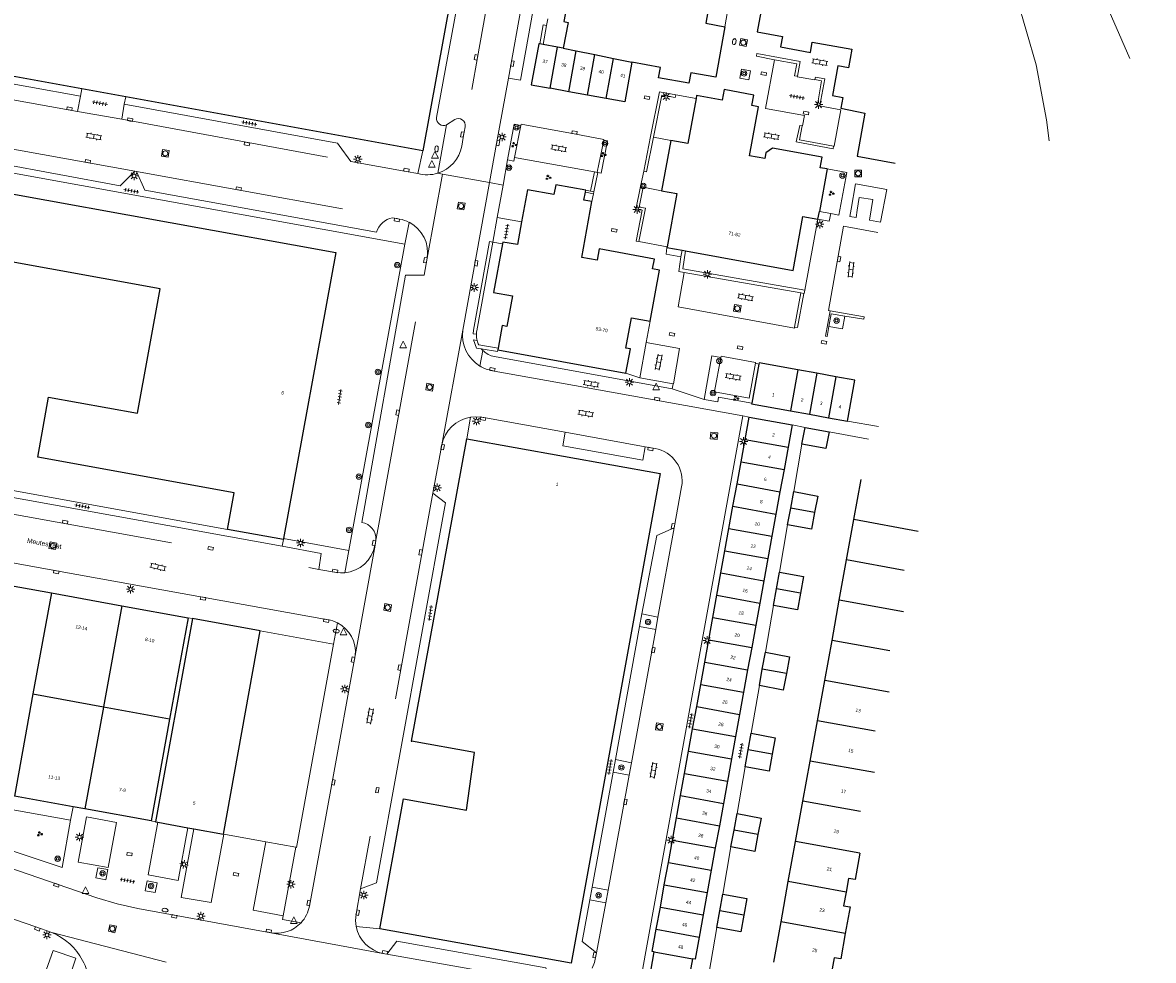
# Model space of a CAD drawing. Extents: x 131101 to 132041, y 397511 to 398853.
# Tile 52 of 80: x 131716 to 131883, y 398263 to 398401. Entities that reach past the tile are written whole.
import ezdxf
from ezdxf.enums import TextEntityAlignment as Align

# ---------------------------------------------------------------- set-up
doc = ezdxf.new("R2010")
doc.units = 0
doc.linetypes.add('DGN Style 1', pattern=[30.960434, 0.051515, -30.90892])
doc.linetypes.add('DGN Style 2', pattern=[51.514866, 30.90892, -20.605946])
doc.layers.add('_vervallen situatie', color=250, linetype='Continuous', lineweight=9, plot=False)
for name, color, linetype, lineweight in [('gg-afsc-erfafscheiding', 250, 'Continuous', 9), ('gg-afsc-hekwerk', 250, 'Continuous', 9), ('gg-afsc-muur', 250, 'Continuous', 9), ('gg-bbg-bijgebouw', 10, 'Continuous', 25), ('gg-bbg-gedigitaliseerde bebouwing', 10, 'Continuous', 25), ('gg-bbg-gedigitaliseerde bijgebouw', 10, 'Continuous', 25), ('gg-bbg-hoofdgebouw', 10, 'Continuous', 25), ('gg-bbg-tussenscheiding', 10, 'Continuous', 25), ('gg-knt-verharding', 250, 'Continuous', 9), ('gg-knt-verharding nz', 250, 'DGN Style 2', 9), ('gt-grn-groengrens', 250, 'Continuous', 9), ('gt-grn-vlakafsluiter', 250, 'DGN Style 1', 9), ('gt-grn-weggrens', 250, 'Continuous', 9), ('gt-symb-boom', 250, 'Continuous', 9), ('gt-symb-brandkraan', 250, 'Continuous', 9), ('gt-symb-groenvak', 250, 'Continuous', 9), ('gt-symb-klinker verharding', 250, 'Continuous', 9), ('gt-symb-kolk', 250, 'Continuous', 9), ('gt-symb-kolk center center', 250, 'Continuous', 9), ('gt-symb-lichtmast', 250, 'Continuous', 9), ('gt-symb-rioolschacht', 250, 'Continuous', 9), ('gt-symb-tegel verharding', 250, 'Continuous', 9), ('gt-symb-waterafsluiter', 250, 'Continuous', 9), ('X-AL-huisnummers', 2, 'Continuous', 25), ('X-AL-straatnaam', 3, 'Continuous', 35)]:
    doc.layers.add(name, color=color, linetype=linetype, lineweight=lineweight)
doc.styles.add('CS Annotative', font='arial.ttf')

# ---------------------------------------------------------------- blocks, each defined once
blk = doc.blocks.new('gt0-TEG1')
at = {"layer": 'gt-symb-tegel verharding'}
for p, q in [((-1.12, 0), (1.12, 0)), ((-0.9, -0.25), (-0.9, 0.25)), ((-0.45, -0.25), (-0.45, 0.25)), ((0, -0.25), (0, 0.25)), ((0.45, -0.25), (0.45, 0.25)), ((0.9, -0.25), (0.9, 0.25))]:
    blk.add_line(p, q, dxfattribs=at)
blk = doc.blocks.new('gt0-LMAST')
at = {"layer": 'gt-symb-lichtmast'}
for p, q in [((-0.18, 0.17), (-0.45, 0.44)), ((-0.01, 0.25), (-0.01, 0.62)), ((0.17, 0.17), (0.44, 0.44)), ((-0.26, 0), (-0.63, 0)), ((-0.18, -0.18), (-0.45, -0.45)), ((-0.01, -0.25), (-0.01, -0.63)), ((0.44, -0.45), (0.17, -0.18)), ((0.24, 0), (0.62, 0))]:
    blk.add_line(p, q, dxfattribs=at)
blk.add_circle((-0.01, 0), 0.25, dxfattribs=at)
blk = doc.blocks.new('gt0-BOOM')
at = {"layer": 'gt-symb-boom'}
for radius in [0.4, 0.2]:
    blk.add_circle((0, 0), radius, dxfattribs=at)
blk = doc.blocks.new('gt0-KOLK')
at = {"layer": 'gt-symb-kolk', "flags": 128}
blk.add_lwpolyline([(0, 0), (0.38, 0), (0.38, 0.4), (-0.38, 0.4), (-0.38, 0), (0, 0)], dxfattribs=at)
blk = doc.blocks.new('gt0-KL1')
at = {"layer": 'gt-symb-klinker verharding'}
for p, q in [((-1.15, 0.3), (1.15, 0.3)), ((-1, -0.3), (-1, 0.3)), ((-0.5, 0.3), (-0.5, 0.45)), ((0, -0.3), (0, 0.3)), ((0.5, 0.3), (0.5, 0.45)), ((1, -0.3), (1, 0.3)), ((-1.15, -0.3), (1.15, -0.3)), ((-0.5, -0.45), (-0.5, -0.3)), ((0.5, -0.45), (0.5, -0.3))]:
    blk.add_line(p, q, dxfattribs=at)
blk = doc.blocks.new('gt0-WAFSL')
at = {"layer": 'gt-symb-waterafsluiter'}
for p, q in [((-0.5, -0.33), (0, 0.67)), ((0, 0.67), (0.5, -0.33)), ((0.5, -0.33), (-0.5, -0.33))]:
    blk.add_line(p, q, dxfattribs=at)
blk = doc.blocks.new('gt0-KOLKCC')
at = {"layer": 'gt-symb-kolk center center', "flags": 128}
blk.add_lwpolyline([(-0.38, 0.2), (0.38, 0.2), (0.38, -0.2), (-0.38, -0.2), (-0.38, 0.2)], close=True, dxfattribs=at)
blk = doc.blocks.new('gt0-GRVAK')
at = {"layer": 'gt-symb-groenvak'}
for p, q in [((-0.11, 0.19), (-0.23, 0.24)), ((-0.18, 0.15), (0.09, 0.15)), ((-0.09, 0.21), (-0.16, 0.32)), ((-0.05, 0.21), (-0.05, 0.39)), ((0, 0.21), (0.06, 0.32)), ((0.02, 0.19), (0.13, 0.24)), ((0.26, -0.05), (0.2, 0.06)), ((0.3, -0.05), (0.3, 0.13)), ((0.35, -0.05), (0.41, 0.06)), ((-0.24, -0.23), (-0.36, -0.18)), ((-0.32, -0.26), (-0.05, -0.26)), ((-0.23, -0.21), (-0.29, -0.09)), ((-0.18, -0.2), (-0.18, -0.02)), ((-0.14, -0.21), (-0.07, -0.09)), ((-0.12, -0.23), (0, -0.18)), ((0.24, -0.07), (0.12, -0.02)), ((0.17, -0.11), (0.44, -0.11)), ((0.37, -0.07), (0.49, -0.02))]:
    blk.add_line(p, q, dxfattribs=at)
blk = doc.blocks.new('gt0-RS')
at = {"layer": 'gt-symb-rioolschacht', "flags": 128}
blk.add_lwpolyline([(-0.5, -0.5), (0.5, -0.5), (0.5, 0.5), (-0.5, 0.5), (-0.5, -0.5)], close=True, dxfattribs=at)
at = {"layer": 'gt-symb-rioolschacht'}
blk.add_circle((0, 0), 0.375, dxfattribs=at)
blk = doc.blocks.new('gt0-BR')
at = {"layer": 'gt-symb-brandkraan', "extrusion": (0, 0, -1)}
for centre, radius, start, end in [((0.24, 0), 0.206, 287.5669, 72.4331), ((-0.6, -2.66), 3, 72.4331, 73.108), ((0, -0.69), 0.938, 73.108, 106.892), ((0.6, -2.66), 3, 106.892, 107.5669), ((-0.24, 0), 0.206, 107.5669, 252.433), ((-0.6, 2.66), 3, 286.892, 287.5669), ((0.6, 2.66), 3, 252.433, 253.1079)]:
    blk.add_arc(centre, radius, start, end, dxfattribs=at)
at = {"layer": 'gt-symb-brandkraan'}
blk.add_arc((0, 0.69), 0.938, 253.108, 286.8921, dxfattribs=at)
blk = doc.blocks.new('_vervallen situatie')
at = {"layer": 'gt-symb-brandkraan'}
for p, rotation in [((131821.11, 398398.59), 79.45426563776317), ((131777.12, 398382.74), 86.15925292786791), ((131762.3, 398311.53), 351.3191494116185), ((131737, 398270.31), 169.5773454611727)]:
    blk.add_blockref('gt0-BR', p, dxfattribs=dict(at, rotation=rotation))

msp = doc.modelspace()

# ---------------------------------------------------------------- linework, layer by layer
at = {"layer": 'gg-afsc-erfafscheiding'}
for p, q in [((131809.16, 398384.49), (131811.71, 398383.98)), ((131807.64, 398377.1), (131807.26, 398377.17)), ((131807.64, 398377.1), (131810.36, 398376.55)), ((131785.42, 398368.95), (131786.84, 398368.7)), ((131831.1, 398339.14), (131829.89, 398332.14)), ((131828.99, 398327.2), (131827.79, 398320.24)), ((131826.89, 398315.31), (131825.71, 398308.39)), ((131824.81, 398303.46), (131823.6, 398296.42)), ((131822.7, 398291.49), (131821.52, 398284.57)), ((131820.62, 398279.64), (131819.42, 398272.68)), ((131818.52, 398267.74), (131817.33, 398260.86))]:
    msp.add_line(p, q, dxfattribs=at)
at = {"layer": 'gg-afsc-hekwerk'}
for p, q in [((131712.4, 398379.53), (131772.44, 398368.66)), ((131772.44, 398368.66), (131764.17, 398323.44)), ((131746.23, 398326.53), (131704.17, 398334.14)), ((131764.17, 398323.44), (131754.52, 398325.21)), ((131751.07, 398311.58), (131761.9, 398309.59)), ((131761.9, 398309.59), (131756.44, 398279.57)), ((131745.7, 398281.52), (131745.61, 398281.53)), ((131751.88, 398280.4), (131745.7, 398281.52)), ((131756.34, 398279.59), (131751.88, 398280.4)), ((131756.44, 398279.57), (131756.34, 398279.59))]:
    msp.add_line(p, q, dxfattribs=at)
at = {"layer": 'gg-afsc-muur'}
for p, q in [((131800.3, 398376.1), (131799.11, 398376.33)), ((131799.17, 398376.63), (131799.87, 398376.49)), ((131799.87, 398376.49), (131800.36, 398376.4)), ((131800.36, 398376.4), (131800.3, 398376.1))]:
    msp.add_line(p, q, dxfattribs=at)
at = {"layer": 'gg-bbg-bijgebouw'}
for p, q in [((131792.86, 398398.15), (131792.37, 398398.24)), ((131794.97, 398397.77), (131792.86, 398398.15)), ((131795.83, 398397.62), (131794.97, 398397.77)), ((131796.64, 398391.19), (131793.88, 398391.69)), ((131799.41, 398390.7), (131796.64, 398391.19)), ((131802.17, 398390.2), (131799.41, 398390.7)), ((131833.3, 398349.6), (131830.49, 398350.1)), ((131836.1, 398349.09), (131833.3, 398349.6)), ((131822.7, 398339.83), (131823.3, 398343.12)), ((131823.3, 398343.12), (131829.65, 398341.97)), ((131829.4, 398344.06), (131832.2, 398343.55)), ((131832.2, 398343.55), (131835.01, 398343.04)), ((131835.01, 398343.04), (131837.81, 398342.53)), ((131829.65, 398341.97), (131829.05, 398338.68)), ((131831.1, 398339.14), (131831.56, 398341.61)), ((131831.56, 398341.61), (131835.11, 398340.95)), ((131822.11, 398336.54), (131822.7, 398339.83)), ((131829.05, 398338.68), (131828.46, 398335.39)), ((131821.51, 398333.25), (131822.11, 398336.54)), ((131828.46, 398335.39), (131827.86, 398332.1)), ((131820.91, 398329.96), (131821.51, 398333.25)), ((131827.86, 398332.1), (131827.26, 398328.81)), ((131820.32, 398326.67), (131820.91, 398329.96)), ((131827.26, 398328.81), (131826.66, 398325.53)), ((131819.72, 398323.39), (131820.32, 398326.67)), ((131826.66, 398325.53), (131826.07, 398322.24)), ((131819.12, 398320.1), (131819.72, 398323.39)), ((131826.07, 398322.24), (131825.47, 398318.95)), ((131818.53, 398316.81), (131819.12, 398320.1)), ((131825.47, 398318.95), (131824.87, 398315.66)), ((131817.93, 398313.52), (131818.53, 398316.81)), ((131824.87, 398315.66), (131824.27, 398312.37)), ((131817.33, 398310.23), (131817.93, 398313.52)), ((131824.27, 398312.37), (131823.68, 398309.08)), ((131816.74, 398306.94), (131817.33, 398310.23)), ((131823.68, 398309.08), (131823.08, 398305.79)), ((131816.14, 398303.65), (131816.74, 398306.94)), ((131823.08, 398305.79), (131822.48, 398302.5)), ((131815.55, 398300.36), (131816.14, 398303.65)), ((131822.48, 398302.5), (131821.89, 398299.22)), ((131814.95, 398297.08), (131815.55, 398300.36)), ((131821.89, 398299.22), (131821.29, 398295.93)), ((131814.35, 398293.79), (131814.95, 398297.08)), ((131821.29, 398295.93), (131820.69, 398292.64)), ((131813.76, 398290.5), (131814.35, 398293.79)), ((131820.69, 398292.64), (131820.1, 398289.35)), ((131813.16, 398287.21), (131813.76, 398290.5)), ((131820.1, 398289.35), (131819.5, 398286.06)), ((131812.56, 398283.92), (131813.16, 398287.21)), ((131819.5, 398286.06), (131818.9, 398282.77)), ((131811.97, 398280.63), (131812.56, 398283.92)), ((131818.9, 398282.77), (131818.3, 398279.48)), ((131811.37, 398277.34), (131811.97, 398280.63)), ((131818.3, 398279.48), (131817.71, 398276.19)), ((131810.77, 398274.05), (131811.37, 398277.34)), ((131817.71, 398276.19), (131817.11, 398272.91)), ((131810.18, 398270.76), (131810.77, 398274.05)), ((131817.11, 398272.91), (131816.51, 398269.62)), ((131809.58, 398267.47), (131810.18, 398270.76)), ((131816.51, 398269.62), (131815.92, 398266.33))]:
    msp.add_line(p, q, dxfattribs=at)
at = {"layer": 'gg-bbg-bijgebouw', "flags": 128}
for points in [[(131792.37, 398398.24), (131792.21, 398398.27), (131791.11, 398392.19), (131793.88, 398391.69)], [(131805.97, 398395.55), (131804.94, 398389.7), (131802.17, 398390.2)], [(131837.81, 398342.53), (131838.91, 398348.58), (131836.1, 398349.09)], [(131835.11, 398340.95), (131834.65, 398338.49), (131831.1, 398339.14)], [(131809.29, 398264.12), (131808.98, 398264.17), (131809.58, 398267.47)], [(131815.92, 398266.33), (131815.32, 398263.05), (131814.92, 398263.1)]]:
    msp.add_lwpolyline(points, dxfattribs=at)
at = {"layer": 'gg-bbg-gedigitaliseerde bebouwing'}
for p, q in [((131838.77, 398327.98), (131839.85, 398333.92)), ((131837.7, 398322.03), (131838.77, 398327.98)), ((131836.62, 398316.09), (131837.7, 398322.03)), ((131835.55, 398310.15), (131836.62, 398316.09)), ((131834.47, 398304.21), (131835.55, 398310.15)), ((131833.39, 398298.27), (131834.47, 398304.21)), ((131832.32, 398292.33), (131833.39, 398298.27)), ((131831.24, 398286.39), (131832.32, 398292.33)), ((131830.17, 398280.45), (131831.24, 398286.39)), ((131829.09, 398274.51), (131830.17, 398280.45)), ((131828.02, 398268.57), (131829.09, 398274.51)), ((131826.94, 398262.63), (131828.02, 398268.57))]:
    msp.add_line(p, q, dxfattribs=at)
at = {"layer": 'gg-bbg-gedigitaliseerde bijgebouw'}
for p, q in [((131829.44, 398329.67), (131829.89, 398332.14)), ((131828.99, 398327.2), (131829.44, 398329.67)), ((131827.34, 398317.78), (131827.79, 398320.24)), ((131826.89, 398315.31), (131827.34, 398317.78)), ((131825.25, 398305.89), (131825.71, 398308.39)), ((131824.81, 398303.46), (131825.25, 398305.89)), ((131823.16, 398293.99), (131823.6, 398296.42)), ((131822.7, 398291.49), (131823.16, 398293.99)), ((131821.07, 398282.1), (131821.52, 398284.57)), ((131820.62, 398279.64), (131821.07, 398282.1)), ((131818.98, 398270.21), (131819.42, 398272.68)), ((131818.52, 398267.74), (131818.98, 398270.21))]:
    msp.add_line(p, q, dxfattribs=at)
at = {"layer": 'gg-bbg-gedigitaliseerde bijgebouw', "flags": 128}
for points in [[(131829.89, 398332.14), (131833.44, 398331.47), (131832.98, 398329.03)], [(131832.98, 398329.03), (131832.53, 398326.55), (131828.99, 398327.2)], [(131827.79, 398320.24), (131831.34, 398319.58), (131830.89, 398317.13)], [(131830.89, 398317.13), (131830.43, 398314.66), (131826.89, 398315.31)], [(131825.71, 398308.39), (131829.26, 398307.72), (131828.8, 398305.24)], [(131828.8, 398305.24), (131828.35, 398302.8), (131824.81, 398303.46)], [(131823.6, 398296.42), (131827.15, 398295.76), (131826.71, 398293.35)], [(131826.71, 398293.35), (131826.24, 398290.83), (131822.7, 398291.49)], [(131821.52, 398284.57), (131825.07, 398283.9), (131824.61, 398281.46)], [(131824.61, 398281.46), (131824.16, 398278.98), (131820.62, 398279.64)], [(131819.42, 398272.68), (131822.97, 398272.01), (131822.52, 398269.57)], [(131822.52, 398269.57), (131822.07, 398267.09), (131818.52, 398267.74)]]:
    msp.add_lwpolyline(points, dxfattribs=at)
at = {"layer": 'gg-bbg-hoofdgebouw'}
for p, q in [((131782.24, 398421.8), (131775.08, 398382.44)), ((131724.68, 398391.6), (131708.2, 398394.59)), ((131731.18, 398390.41), (131724.68, 398391.6)), ((131775.08, 398382.44), (131731.18, 398390.41)), ((131811.71, 398383.98), (131810.36, 398376.55)), ((131834.82, 398379.79), (131833.68, 398373.51)), ((131799.11, 398376.33), (131799.17, 398376.63)), ((131833.47, 398372.36), (131833.68, 398373.51)), ((131811.17, 398368.3), (131811.15, 398368.17)), ((131811.15, 398368.17), (131813.39, 398367.76)), ((131813.39, 398367.76), (131813.88, 398367.67)), ((131786.23, 398353.32), (131786.18, 398353.07)), ((131786.18, 398353.07), (131805.08, 398349.61)), ((131824.73, 398350.97), (131823.68, 398345.2)), ((131773.43, 398295.28), (131781.57, 398339.93)), ((131754.49, 398325.03), (131746.23, 398326.53)), ((131754.52, 398325.21), (131754.49, 398325.03)), ((131710.08, 398319), (131720.2, 398317.16)), ((131720.2, 398317.16), (131730.61, 398315.27)), ((131730.61, 398315.27), (131740.39, 398313.49)), ((131741.03, 398313.37), (131735.57, 398283.35)), ((131740.39, 398313.49), (131737.66, 398298.49)), ((131751.07, 398311.58), (131741.03, 398313.37)), ((131745.61, 398281.53), (131751.07, 398311.58)), ((131737.66, 398298.49), (131734.93, 398283.47)), ((131723.41, 398285.56), (131714.73, 398287.14)), ((131768.74, 398267.56), (131772.23, 398286.76)), ((131725.15, 398285.25), (131723.41, 398285.56)), ((131734.93, 398283.47), (131725.15, 398285.25)), ((131735.57, 398283.35), (131735.92, 398283.29)), ((131735.92, 398283.29), (131740.37, 398282.48)), ((131740.37, 398282.48), (131741.25, 398282.32)), ((131741.25, 398282.32), (131745.61, 398281.53)), ((131796.99, 398262.45), (131768.74, 398267.56)), ((131808.52, 398259.85), (131809.29, 398264.12)), ((131814.92, 398263.1), (131814.15, 398258.83))]:
    msp.add_line(p, q, dxfattribs=at)
at = {"layer": 'gg-bbg-hoofdgebouw', "flags": 128}
for points in [[(131799.99, 398412.27), (131798.68, 398404.58), (131796.58, 398404.97), (131795.94, 398401.54), (131796.56, 398401.43), (131795.83, 398397.62)], [(131819.01, 398409.16), (131818.39, 398405.68), (131817.7, 398405.81), (131816.89, 398401.29), (131819.69, 398400.79)], [(131825.88, 398407.49), (131824.5, 398400.04), (131828.22, 398399.34), (131827.94, 398397.81), (131832.37, 398396.99), (131832.62, 398398.53), (131838.46, 398397.47), (131837.97, 398394.71), (131836.43, 398395), (131835.62, 398390.64), (131837.16, 398390.31), (131836.87, 398388.74), (131840.42, 398388.03), (131839.26, 398381.67), (131844.87, 398380.65)], [(131819.69, 398400.79), (131818.36, 398393.33), (131814.68, 398393.99), (131814.41, 398392.44), (131809.93, 398393.23), (131810.2, 398394.78), (131805.97, 398395.55)], [(131834.82, 398379.79), (131833.82, 398379.96), (131834.11, 398381.52), (131826.74, 398382.85), (131825.79, 398382.14), (131825.63, 398381.34), (131823.36, 398381.74), (131824.68, 398388.98), (131823.69, 398389.14), (131823.97, 398390.7), (131819.61, 398391.5), (131819.33, 398389.95), (131815.53, 398390.65), (131815.45, 398390.21)], [(131815.45, 398390.21), (131814.24, 398383.52), (131811.71, 398383.98)], [(131746.23, 398326.53), (131747.21, 398331.94), (131718.19, 398337.19), (131719.8, 398346.07), (131732.93, 398343.69), (131736.26, 398362.06), (131711.49, 398366.56), (131713.26, 398376.31), (131762.22, 398367.42), (131754.52, 398325.21)], [(131799.17, 398376.63), (131794.73, 398377.43), (131794.46, 398375.99), (131790.54, 398376.69), (131789.67, 398371.97)], [(131800.08, 398374.96), (131798.9, 398375.18), (131799.11, 398376.33)], [(131810.36, 398376.55), (131812.6, 398376.14), (131811.17, 398368.3)], [(131808.67, 398357.28), (131810.05, 398364.84), (131809.04, 398365.01), (131809.31, 398366.47), (131801.14, 398367.97), (131800.84, 398366.31), (131798.58, 398366.71), (131800.08, 398374.96)], [(131813.88, 398367.67), (131829.79, 398364.77), (131831.23, 398372.77), (131833.47, 398372.36)], [(131789.67, 398371.97), (131789.06, 398368.61), (131786.89, 398368.99), (131786.84, 398368.7)], [(131786.84, 398368.7), (131785.54, 398361.53), (131788.35, 398361.03), (131787.52, 398356.52), (131786.83, 398356.65), (131786.23, 398353.32)], [(131805.08, 398349.61), (131805.77, 398353.2), (131805.08, 398353.33), (131805.91, 398357.78), (131808.67, 398357.28)], [(131830.49, 398350.1), (131824.76, 398351.14), (131824.73, 398350.97)], [(131823.68, 398345.2), (131823.66, 398345.1), (131829.4, 398344.06)], [(131781.57, 398339.93), (131810.13, 398334.79), (131796.99, 398262.45)], [(131772.23, 398286.76), (131781.53, 398285.07), (131782.73, 398293.58), (131773.43, 398295.28)], [(131839.66, 398278.73), (131838.95, 398274.81), (131837.98, 398274.99), (131837.62, 398272.97)], [(131837.62, 398272.97), (131837.25, 398270.96), (131838.22, 398270.78), (131837.51, 398266.85)], [(131837.51, 398266.85), (131836.83, 398263.11), (131835.86, 398263.28), (131835.46, 398261.09)]]:
    msp.add_lwpolyline(points, dxfattribs=at)
at = {"layer": 'gg-bbg-tussenscheiding'}
for p, q in [((131793.88, 398391.69), (131794.97, 398397.77)), ((131795.83, 398397.62), (131797.73, 398397.23)), ((131796.64, 398391.19), (131797.73, 398397.23)), ((131797.73, 398397.23), (131800.48, 398396.67)), ((131799.41, 398390.7), (131800.48, 398396.67)), ((131800.48, 398396.67), (131803.24, 398396.1)), ((131802.17, 398390.2), (131803.24, 398396.1)), ((131803.24, 398396.1), (131805.97, 398395.55)), ((131830.49, 398350.1), (131829.4, 398344.06)), ((131833.3, 398349.6), (131832.2, 398343.55)), ((131836.1, 398349.09), (131835.01, 398343.04)), ((131822.7, 398339.83), (131829.05, 398338.68)), ((131822.11, 398336.54), (131828.46, 398335.39)), ((131821.51, 398333.25), (131827.86, 398332.1)), ((131820.91, 398329.96), (131827.26, 398328.81)), ((131832.98, 398329.03), (131829.44, 398329.67)), ((131848.28, 398326.25), (131838.77, 398327.98)), ((131820.32, 398326.67), (131826.66, 398325.53)), ((131819.72, 398323.39), (131826.07, 398322.24)), ((131846.23, 398320.49), (131837.7, 398322.03)), ((131819.12, 398320.1), (131825.47, 398318.95)), ((131830.89, 398317.13), (131827.34, 398317.78)), ((131720.2, 398317.16), (131717.48, 398302.25)), ((131818.53, 398316.81), (131824.87, 398315.66)), ((131846.12, 398314.37), (131836.62, 398316.09)), ((131730.61, 398315.27), (131727.89, 398300.31)), ((131817.93, 398313.52), (131824.27, 398312.37)), ((131817.33, 398310.23), (131823.68, 398309.08)), ((131844.08, 398308.61), (131835.55, 398310.15)), ((131816.74, 398306.94), (131823.08, 398305.79)), ((131828.8, 398305.24), (131825.25, 398305.89)), ((131843.97, 398302.49), (131834.47, 398304.21)), ((131816.14, 398303.65), (131822.48, 398302.5)), ((131717.48, 398302.25), (131714.73, 398287.14)), ((131717.48, 398302.25), (131727.89, 398300.31)), ((131727.88, 398300.27), (131725.15, 398285.25)), ((131727.89, 398300.31), (131727.88, 398300.27)), ((131737.66, 398298.49), (131727.88, 398300.27)), ((131815.55, 398300.36), (131821.89, 398299.22)), ((131841.93, 398296.73), (131833.39, 398298.27)), ((131814.95, 398297.08), (131821.29, 398295.93)), ((131814.35, 398293.79), (131820.69, 398292.64)), ((131826.71, 398293.35), (131823.16, 398293.99)), ((131841.81, 398290.61), (131832.32, 398292.33)), ((131813.76, 398290.5), (131820.1, 398289.35)), ((131813.16, 398287.21), (131819.5, 398286.06)), ((131839.77, 398284.85), (131831.24, 398286.39)), ((131812.56, 398283.92), (131818.9, 398282.77)), ((131824.61, 398281.46), (131821.07, 398282.1)), ((131811.97, 398280.63), (131818.3, 398279.48)), ((131839.66, 398278.73), (131830.17, 398280.45)), ((131811.37, 398277.34), (131817.71, 398276.19)), ((131837.62, 398272.97), (131829.09, 398274.51)), ((131810.77, 398274.05), (131817.11, 398272.91)), ((131810.18, 398270.76), (131816.51, 398269.62)), ((131822.52, 398269.57), (131818.98, 398270.21)), ((131809.58, 398267.47), (131815.92, 398266.33)), ((131837.51, 398266.85), (131828.02, 398268.57)), ((131809.29, 398264.12), (131814.92, 398263.1))]:
    msp.add_line(p, q, dxfattribs=at)
at = {"layer": 'gg-knt-verharding'}
for p, q in [((131782.62, 398417.49), (131777.13, 398387.36)), ((131821.16, 398408.77), (131819.69, 398400.79)), ((131793.36, 398400.98), (131793.54, 398401.96)), ((131792.86, 398398.15), (131793.36, 398400.98)), ((131787.74, 398393.18), (131785.99, 398383.52)), ((131724.04, 398388.29), (131724.49, 398390.52)), ((131812.47, 398390.75), (131815.45, 398390.21)), ((131730.59, 398387.13), (131724.04, 398388.29)), ((131730.98, 398389.34), (131730.59, 398387.13)), ((131777.28, 398379.15), (131778.6, 398386.29)), ((131779.81, 398387.09), (131778.6, 398386.29)), ((131788.58, 398386.39), (131787.62, 398381.11)), ((131789.57, 398386.21), (131788.58, 398386.39)), ((131789.57, 398386.21), (131788.64, 398381.49)), ((131781.05, 398384.41), (131780.83, 398383.16)), ((131781.34, 398386.02), (131781.05, 398384.41)), ((131808.75, 398384.58), (131807.72, 398379.45)), ((131764.45, 398380.9), (131762.73, 398383.23)), ((131785.99, 398383.52), (131784.95, 398377.78)), ((131800.85, 398379.29), (131801.81, 398384.04)), ((131730.37, 398377.3), (131704.96, 398381.98)), ((131787.62, 398381.11), (131786.95, 398377.4)), ((131800.45, 398379.35), (131788.64, 398381.49)), ((131732.51, 398379.46), (131730.37, 398377.3)), ((131732.78, 398379.41), (131732.51, 398379.46)), ((131734.01, 398376.64), (131732.78, 398379.41)), ((131772.62, 398379.42), (131764.45, 398380.9)), ((131774.36, 398379.11), (131772.62, 398379.42)), ((131807.72, 398379.45), (131807.26, 398377.17)), ((131784.95, 398377.78), (131781, 398355.97)), ((131800.36, 398376.4), (131800.94, 398379.27)), ((131800.85, 398379.29), (131800.94, 398379.27)), ((131734.01, 398376.64), (131768.23, 398370.44)), ((131786.95, 398377.4), (131786.09, 398372.62)), ((131800.08, 398374.96), (131800.3, 398376.1)), ((131771.65, 398372.38), (131770.6, 398372.57)), ((131786.09, 398372.62), (131785.42, 398368.95)), ((131789.67, 398371.97), (131786.09, 398372.62)), ((131833.47, 398372.36), (131831.51, 398361.88)), ((131785.42, 398368.95), (131783.05, 398355.86)), ((131806.99, 398369.06), (131811.17, 398368.3)), ((131775.27, 398364.09), (131775.72, 398366.6)), ((131813.72, 398364.51), (131830.93, 398361.47)), ((131766.06, 398327.54), (131772.55, 398364.1)), ((131775.27, 398364.09), (131772.55, 398364.1)), ((131830.93, 398361.47), (131830.02, 398356.42)), ((131830.93, 398361.47), (131831.38, 398361.4)), ((131840.07, 398357.99), (131835.26, 398358.82)), ((131808.1, 398354.16), (131808.67, 398357.28)), ((131783.73, 398353.22), (131783.94, 398352.98)), ((131807.15, 398348.92), (131808.1, 398354.16)), ((131785.68, 398352.06), (131811.94, 398347.3)), ((131819.13, 398351.91), (131818.19, 398346.89)), ((131824.73, 398350.97), (131824.23, 398351.07)), ((131785.08, 398350.03), (131797.5, 398347.8)), ((131797.5, 398347.8), (131822.37, 398343.3)), ((131812.06, 398348.03), (131807.15, 398348.92)), ((131811.94, 398347.3), (131812.06, 398348.03)), ((131818.77, 398346.05), (131823.68, 398345.2)), ((131796.11, 398340.89), (131784.09, 398343.06)), ((131822.37, 398343.3), (131807.28, 398260.13)), ((131822.37, 398343.3), (131823.3, 398343.12)), ((131829.65, 398341.97), (131831.56, 398341.61)), ((131835.11, 398340.95), (131840.93, 398339.87)), ((131776.58, 398331.91), (131777.88, 398339.01)), ((131809.4, 398338.49), (131807.96, 398338.75)), ((131812.22, 398326.76), (131813.33, 398332.82)), ((131708.12, 398332.41), (131754.31, 398324.04)), ((131768.15, 398324.95), (131768.02, 398324.19)), ((131807.47, 398314.09), (131807.11, 398312.19)), ((131807.47, 398314.09), (131809.82, 398313.6)), ((131809.82, 398313.6), (131809.49, 398311.76)), ((131807.11, 398312.19), (131803.54, 398292.54)), ((131809.49, 398311.76), (131807.11, 398312.19)), ((131761.67, 398289.21), (131765.09, 398307.9)), ((131717.77, 398267.88), (131626.72, 398299.26)), ((131803.54, 398292.54), (131803.2, 398290.67)), ((131803.54, 398292.54), (131805.9, 398292.08)), ((131805.9, 398292.08), (131805.56, 398290.22)), ((131761.67, 398289.21), (131758.33, 398270.91)), ((131803.2, 398290.67), (131800.11, 398273.7)), ((131803.2, 398290.67), (131805.56, 398290.22)), ((131723.05, 398283.58), (131709.83, 398285.97)), ((131721.8, 398276.58), (131723.05, 398283.58)), ((131708.79, 398280.96), (131721.8, 398276.58)), ((131800.11, 398273.7), (131799.77, 398271.81)), ((131800.11, 398273.7), (131802.46, 398273.26)), ((131802.46, 398273.26), (131802.14, 398271.37)), ((131799.77, 398271.81), (131798.65, 398265.66)), ((131799.77, 398271.81), (131802.14, 398271.37)), ((131717.77, 398267.88), (131720.28, 398267.02)), ((131798.65, 398265.66), (131800.73, 398264)), ((131769.77, 398263.81), (131769.2, 398263.92))]:
    msp.add_line(p, q, dxfattribs=at)
at = {"layer": 'gg-knt-verharding', "flags": 128}
for points in [[(131791.49, 398414.12), (131793.25, 398413.77), (131789.5, 398392.89), (131787.74, 398393.18)], [(131827.03, 398395.92), (131824.37, 398396.42), (131824.44, 398396.82), (131830.86, 398395.65), (131830.43, 398393.47)], [(131823.52, 398394.28), (131822.15, 398394.54), (131821.92, 398393.2), (131823.27, 398392.95), (131823.52, 398394.28)], [(131827.03, 398395.92), (131825.72, 398388.73), (131831.48, 398387.67), (131831.2, 398386.13), (131831.14, 398386.14)], [(131830.43, 398393.47), (131830.01, 398393.55), (131830.33, 398395.31), (131827.03, 398395.92)], [(131724.49, 398390.52), (131709.21, 398393.31), (131709.15, 398393.23)], [(131830.43, 398393.47), (131830.42, 398393.39), (131833, 398392.93), (131833.01, 398393.01)], [(131833.01, 398393.01), (131833.09, 398393.36), (131834.48, 398393.11), (131833.73, 398389.15)], [(131833.73, 398389.15), (131833.39, 398389.23), (131834.01, 398392.81), (131833.01, 398393.01)], [(131808.75, 398384.58), (131810.08, 398391.18), (131812.47, 398390.75)], [(131762.73, 398383.23), (131762.48, 398383.57), (131730.98, 398389.34)], [(131835.78, 398383.15), (131835.86, 398383.14), (131836.83, 398388.53), (131833.72, 398389.09), (131833.73, 398389.15)], [(131831.14, 398386.14), (131830.77, 398386.21), (131830.27, 398383.77), (131835.72, 398382.76), (131835.78, 398383.15)], [(131835.78, 398383.15), (131830.76, 398384.07), (131831.14, 398386.14)], [(131801.81, 398384.04), (131802.37, 398383.93), (131801.45, 398379.17), (131800.94, 398379.27)], [(131834.82, 398379.79), (131837.73, 398379.26), (131836.55, 398372.97), (131835.36, 398373.2)], [(131800.85, 398379.29), (131800.84, 398379.28), (131800.45, 398379.35)], [(131807.26, 398377.17), (131806.58, 398373.81), (131807.51, 398373.67), (131806.61, 398369.13), (131806.99, 398369.06)], [(131839.27, 398373.7), (131839.58, 398375.58), (131841.58, 398375.26), (131841.08, 398372.22), (131842.69, 398371.92), (131843.67, 398376.75), (131839.02, 398377.59), (131838.37, 398373.86)], [(131835.36, 398373.2), (131835.13, 398372.09), (131833.47, 398372.36)], [(131838.37, 398373.86), (131838.17, 398372.75), (131839.1, 398372.6), (131839.27, 398373.7)], [(131813.23, 398366.81), (131811.03, 398367.17), (131811.15, 398368.17)], [(131813.23, 398366.81), (131812.92, 398364.65), (131813.72, 398364.51)], [(131830.02, 398356.42), (131830.46, 398356.36), (131831.38, 398361.4)], [(131831.51, 398361.88), (131831.41, 398361.39), (131831.38, 398361.4)], [(131835.09, 398356.52), (131834.82, 398355.03), (131834.58, 398355.08), (131835.26, 398358.82)], [(131835.09, 398356.52), (131837.1, 398356.15), (131837.45, 398358.03)], [(131840.07, 398357.99), (131840.29, 398357.95), (131840.24, 398357.57), (131837.45, 398358.03)], [(131816.67, 398345.75), (131817.8, 398352.18), (131819.13, 398351.91)], [(131824.23, 398351.07), (131823.29, 398345.92), (131818.18, 398346.85), (131818.19, 398346.89)], [(131818.77, 398346.05), (131818.66, 398345.4), (131816.67, 398345.75)], [(131782.15, 398343.12), (131782.92, 398343.18), (131783.69, 398343.13), (131784.09, 398343.06)], [(131807.96, 398338.75), (131807.6, 398336.75), (131795.75, 398338.88), (131796.11, 398340.89)], [(131765.9, 398273.44), (131768.22, 398274.35), (131778.45, 398330.45), (131776.58, 398331.91)], [(131761.08, 398313.2), (131720.96, 398320.44), (131681.46, 398327.6), (131680.25, 398327.85), (131679.66, 398327.91), (131679.07, 398327.91)], [(131812.22, 398326.76), (131809.65, 398325.66), (131807.47, 398314.09)], [(131754.31, 398324.04), (131760.05, 398323), (131759.71, 398320.62)], [(131759.71, 398320.62), (131762.31, 398320.15), (131762.94, 398320.1), (131763.57, 398320.12)], [(131752.64, 398266.97), (131732.98, 398270.56), (131729.93, 398271.24), (131726.94, 398272.14), (131668.18, 398292.37)], [(131726.79, 398275.06), (131728.26, 398274.8), (131728.52, 398276.28), (131727.05, 398276.55), (131726.79, 398275.06)], [(131734.08, 398273.16), (131735.55, 398272.89), (131735.81, 398274.35), (131734.34, 398274.62), (131734.08, 398273.16)], [(131765.22, 398267.9), (131765.14, 398268.79), (131765.22, 398269.69), (131765.9, 398273.44)], [(131723.83, 398263.21), (131722.83, 398260.27), (131719.45, 398261.42), (131720.47, 398264.34), (131723.83, 398263.21)], [(131793.99, 398259.5), (131793.25, 398261.76), (131771.23, 398265.73), (131769.77, 398263.81)], [(131800.73, 398264), (131800.44, 398262.56), (131800.1, 398261.75)]]:
    msp.add_lwpolyline(points, dxfattribs=at)
at = {"layer": 'gg-knt-verharding'}
for centre, radius, start, end in [((131778.14, 398387.21), 1.03, 171.6238, 296.2474), ((131770.78, 398367.44), 5.01, 62.6126, 79.9419), ((131770.77, 398367.44), 5.02, 350.3541, 62.6201), ((131786.29, 398355.24), 5.35, 172.1435, 238.7429), ((131786.21, 398355.29), 3.21, 169.801, 178.755), ((131786.23, 398355.28), 3.23, 178.4983, 195.2839), ((131786.21, 398355.26), 3.21, 195.0474, 207.2802), ((131786.28, 398355.28), 3.28, 224.5556, 259.5016), ((131786.29, 398355.25), 5.35, 238.7543, 256.899), ((131808.53, 398333.69), 4.88, 349.6873, 79.7524), ((131765.76, 398325.16), 2.4, 355.1214, 82.8975), ((131763.06, 398325.14), 5.04, 275.7132, 349.2214), ((131760.29, 398308.42), 4.85, 63.019, 80.5766), ((131760.29, 398308.43), 4.83, 353.6559, 62.971)]:
    msp.add_arc(centre, radius, start, end, dxfattribs=at)
at = {"layer": 'gg-knt-verharding', "extrusion": (0, 0, -1)}
for centre, radius, start, end in [((-131780.32, 398386.19), 1.03, 60.3911, 189.2249), ((-131775.74, 398384.08), 5.17, 190.2374, 252.6656), ((-131775.76, 398384.12), 5.2, 252.9883, 285.6387), ((-131771.17, 398369.55), 3.07, 16.8505, 79.1429), ((-131782.94, 398338.03), 5.16, 10.9062, 81.2093), ((-131753.51, 398271.79), 4.9, 190.3656, 223.0434), ((-131753.51, 398271.79), 4.9, 223.0605, 280.2629), ((-131770.12, 398268.81), 4.98, 280.6886, 349.4842), ((-131716.81, 398258.66), 9.04, 112.5722, 152.2065), ((-131716.81, 398258.67), 9.04, 152.225, 173.9745)]:
    msp.add_arc(centre, radius, start, end, dxfattribs=at)
at = {"layer": 'gg-knt-verharding nz'}
for p, q in [((131787.74, 398393.18), (131791.49, 398414.12)), ((131724.04, 398388.29), (131707.58, 398391.22)), ((131730.59, 398387.13), (131764.45, 398380.9)), ((131732.51, 398379.46), (131702.56, 398384.88)), ((131732.78, 398379.41), (131770.6, 398372.57)), ((131768.48, 398326.78), (131775.27, 398364.09)), ((131807.96, 398338.75), (131796.11, 398340.89)), ((131776.58, 398331.91), (131765.9, 398273.44)), ((131707.54, 398330.07), (131759.71, 398320.62)), ((131768.15, 398324.95), (131768.48, 398326.78)), ((131809.82, 398313.6), (131812.22, 398326.76)), ((131805.9, 398292.08), (131809.49, 398311.76)), ((131802.46, 398273.26), (131805.56, 398290.22)), ((131754.46, 398269.45), (131756.34, 398279.59)), ((131802.14, 398271.37), (131800.73, 398264)), ((131769.77, 398263.81), (131793.99, 398259.5))]:
    msp.add_line(p, q, dxfattribs=at)
at = {"layer": 'gg-knt-verharding nz', "flags": 128}
for points in [[(131834.97, 398462.48), (131835.98, 398462.06), (131841.29, 398459.47), (131846.35, 398456.24), (131850.18, 398452.71), (131854.24, 398448.4), (131858.12, 398443.17), (131860.99, 398438.68), (131883.03, 398388.15)], [(131831.08, 398454.51), (131832.79, 398453.51), (131837.94, 398449.93), (131843.43, 398445.14), (131847.48, 398440.44), (131850.75, 398435.74), (131853.28, 398431.26), (131855.87, 398425.23), (131859.02, 398416.24), (131862.78, 398405.26), (131865.7, 398395.17), (131867.22, 398387.04), (131867.63, 398383.95)], [(131787.79, 398421.94), (131783.14, 398396.23), (131781.34, 398386.02)], [(131801.81, 398384.04), (131801.83, 398384.15), (131797.46, 398384.97), (131789.6, 398386.42), (131789.57, 398386.21)], [(131842.31, 398370.37), (131837.25, 398371.32), (131835.02, 398358.86), (131835.26, 398358.82)], [(131830.02, 398356.42), (131829.98, 398356.24), (131812.83, 398359.4), (131813.72, 398364.51)], [(131808.1, 398354.16), (131813.03, 398353.26), (131812.12, 398348.02), (131812.06, 398348.03)], [(131824.23, 398351.07), (131824.26, 398351.21), (131819.17, 398352.14), (131819.13, 398351.91)], [(131724.15, 398277.38), (131728.58, 398276.58), (131729.81, 398283.27), (131725.38, 398284.07), (131724.15, 398277.38)], [(131735.92, 398283.29), (131734.49, 398275.5), (131738.93, 398274.7), (131740.37, 398282.48)], [(131741.25, 398282.32), (131739.37, 398272.17), (131743.83, 398271.41), (131745.7, 398281.52)], [(131751.88, 398280.4), (131750.02, 398270.28), (131754.46, 398269.45)]]:
    msp.add_lwpolyline(points, dxfattribs=at)
at = {"layer": 'gt-grn-groengrens'}
for p, q in [((131800.45, 398379.35), (131799.87, 398376.49)), ((131833.68, 398373.51), (131835.36, 398373.2)), ((131786.23, 398353.32), (131783.36, 398353.79)), ((131807.15, 398348.92), (131805.08, 398349.61))]:
    msp.add_line(p, q, dxfattribs=at)
at = {"layer": 'gt-grn-groengrens', "flags": 128}
for points in [[(131792.37, 398398.24), (131792.87, 398401.06), (131793.36, 398400.98)], [(131809.16, 398384.49), (131810.41, 398390.7), (131812.39, 398390.34), (131812.47, 398390.75)], [(131809.16, 398384.49), (131808.13, 398379.36), (131807.72, 398379.45)], [(131787.62, 398381.11), (131788.54, 398380.94), (131788.64, 398381.49)], [(131807.64, 398377.1), (131807.05, 398374.14), (131807.97, 398374), (131806.99, 398369.06)], [(131785.42, 398368.95), (131784.93, 398369.04), (131782.56, 398355.95), (131782.5, 398355.45), (131783, 398355.36)], [(131813.88, 398367.67), (131813.49, 398365.05), (131822.24, 398363.51), (131831.51, 398361.88)], [(131835.09, 398356.52), (131835.43, 398358.37), (131837.45, 398358.03)], [(131783.11, 398354.43), (131782.58, 398354.52), (131783.04, 398353.33), (131783.73, 398353.22)], [(131783.73, 398353.22), (131786.14, 398352.82), (131786.18, 398353.07)]]:
    msp.add_lwpolyline(points, dxfattribs=at)
at = {"layer": 'gt-grn-vlakafsluiter'}
msp.add_line((131773.43, 398295.28), (131772.23, 398286.76), dxfattribs=at)
at = {"layer": 'gt-grn-weggrens'}
for p, q in [((131724.68, 398391.6), (131724.49, 398390.52)), ((131731.18, 398390.41), (131730.98, 398389.34)), ((131774.36, 398379.11), (131775.08, 398382.44)), ((131775.72, 398366.6), (131777.98, 398379.02)), ((131777.98, 398379.02), (131777.28, 398379.15)), ((131784.95, 398377.78), (131777.98, 398379.02)), ((131784.95, 398377.78), (131786.95, 398377.4)), ((131772.44, 398368.66), (131773.08, 398371.89)), ((131813.23, 398366.81), (131813.39, 398367.76)), ((131781, 398355.97), (131777.88, 398339.01)), ((131783.52, 398350.67), (131783.94, 398352.98)), ((131811.94, 398347.3), (131816.67, 398345.75)), ((131781.57, 398339.93), (131782.15, 398343.12)), ((131842.41, 398341.75), (131837.81, 398342.53)), ((131754.49, 398325.03), (131754.31, 398324.04)), ((131763.57, 398320.12), (131764.17, 398323.44)), ((131768.02, 398324.19), (131765.09, 398307.9)), ((131740.39, 398313.49), (131741.03, 398313.37)), ((131761.9, 398309.59), (131762.48, 398312.74)), ((131723.05, 398283.58), (131723.41, 398285.56)), ((131734.93, 398283.47), (131735.57, 398283.35)), ((131754.37, 398268.94), (131754.46, 398269.45)), ((131757.09, 398268.45), (131754.37, 398268.94)), ((131765.22, 398267.9), (131768.74, 398267.56)), ((131737.18, 398262.61), (131720.28, 398267.02)), ((131752.64, 398266.97), (131769.2, 398263.92))]:
    msp.add_line(p, q, dxfattribs=at)

# ---------------------------------------------------------------- block references
at = {"layer": '_vervallen situatie'}
msp.add_blockref('_vervallen situatie', (0, 0), dxfattribs=at)
at = {"layer": 'gt-symb-boom'}
for p in [(131822.55, 398393.88), (131788.91, 398385.92), (131802, 398383.55), (131787.82, 398379.98), (131837.08, 398378.81), (131807.66, 398377.27), (131836.22, 398357.38), (131818.9, 398351.42), (131817.96, 398346.67), (131808.38, 398312.85), (131804.44, 398291.37), (131721.13, 398277.89), (131727.77, 398275.73), (131734.94, 398273.87), (131801.05, 398272.49)]:
    msp.add_blockref('gt0-BOOM', p, dxfattribs=at)
at = {"layer": 'gt-symb-boom', "rotation": 90}
for p in [(131771.31, 398365.58), (131768.44, 398349.79), (131767.02, 398341.96), (131765.63, 398334.34), (131764.2, 398326.47)]:
    msp.add_blockref('gt0-BOOM', p, dxfattribs=at)
at = {"layer": 'gt-symb-groenvak'}
for p in [(131788.55, 398383.33), (131801.72, 398381.88), (131793.6, 398378.51), (131835.43, 398376.15), (131821.33, 398345.91), (131718.47, 398281.54)]:
    msp.add_blockref('gt0-GRVAK', p, dxfattribs=at)
at = {"layer": 'gt-symb-klinker verharding'}
for p, rotation in [((131833.75, 398395.55), 349.6900296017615), ((131726.47, 398384.58), 349.4542656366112), ((131826.6, 398384.63), 349.6900296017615), ((131795.19, 398382.83), 349.341638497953), ((131838.34, 398364.92), 263.5712522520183), ((131822.77, 398360.83), 349.341638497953), ((131809.93, 398351.24), 78.70129979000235), ((131820.95, 398349.08), 349.2183832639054), ((131799.97, 398348.05), 350.3869741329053), ((131799.15, 398343.64), 349.9256672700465), ((131735.96, 398321), 166.2278545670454), ((131767.29, 398298.98), 259.6336773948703), ((131809.18, 398290.95), 79.63367739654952)]:
    msp.add_blockref('gt0-KL1', p, dxfattribs=dict(at, rotation=rotation))
at = {"layer": 'gt-symb-kolk'}
for p, rotation in [((131783.14, 398396.23), 79.74640197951), ((131788.12, 398395.38), 260.0949207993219), ((131722.84, 398388.5), 350.0384834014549), ((131731.81, 398386.86), 350.2078537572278), ((131781.12, 398384.84), 79.5773454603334), ((131797.46, 398384.97), 349.3183792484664), ((131749.13, 398383.68), 169.45426563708), ((131786, 398383.66), 259.6900296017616), ((131725.55, 398380.72), 349.8027944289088), ((131772.62, 398379.42), 350.0384834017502), ((131747.84, 398376.69), 349.2183832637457), ((131771.28, 398372.45), 170.4434723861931), ((131775.66, 398366.27), 80.03848340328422), ((131782.77, 398365.89), 259.6900296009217), ((131836.39, 398366.5), 259.7774407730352), ((131785.32, 398349.99), 348.7012997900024), ((131809.68, 398345.6), 349.6336773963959), ((131771.57, 398343.75), 80.15137761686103), ((131784.02, 398343.07), 169.0495657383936), ((131777.82, 398338.72), 259.9820655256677), ((131808.76, 398338.61), 169.1058170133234), ((131722.2, 398327.43), 349.8027944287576), ((131812.26, 398326.99), 79.6900296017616), ((131768.07, 398324.52), 79.85920685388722), ((131743.7, 398323.54), 349.7464019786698), ((131774.97, 398323.11), 79.80279442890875), ((131720.96, 398320.44), 169.7464019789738), ((131762.08, 398320.2), 349.6900296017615), ((131742.65, 398316.53), 169.7464019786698), ((131760.85, 398313.24), 170.0949207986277), ((131764.98, 398307.26), 79.51061018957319), ((131808.93, 398308.76), 259.1058170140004), ((131771.86, 398306.09), 79.98206552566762), ((131761.67, 398289.21), 259.9256672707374), ((131768.56, 398287.99), 79.39794170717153), ((131804.82, 398286.32), 259.6336773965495), ((131721.01, 398274.18), 160.9127554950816), ((131758.4, 398271.33), 78.99333582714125), ((131738.41, 398269.57), 169.6336773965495), ((131765.28, 398269.98), 257.8131597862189), ((131718.2, 398267.72), 159.7524984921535), ((131752.29, 398267.03), 349.341638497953), ((131769.46, 398263.87), 349.4542656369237), ((131800.66, 398263.61), 79.04956573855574)]:
    msp.add_blockref('gt0-KOLK', p, dxfattribs=dict(at, rotation=rotation))
at = {"layer": 'gt-symb-kolk center center'}
for p, rotation in [((131825.46, 398393.84), 348.465379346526), ((131808.21, 398390.31), 349.4542656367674), ((131831.72, 398388.05), 348.5215179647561), ((131803.37, 398370.71), 349.5773454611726), ((131811.91, 398355.36), 348.8136707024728), ((131834.36, 398354.18), 168.8136707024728), ((131821.96, 398353.37), 349.7464019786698), ((131731.74, 398278.58), 350.662383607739), ((131747.49, 398275.6), 167.3531465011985)]:
    msp.add_blockref('gt0-KOLKCC', p, dxfattribs=dict(at, rotation=rotation))
at = {"layer": 'gt-symb-lichtmast'}
for p in [(131811.07, 398390.47), (131833.57, 398389.28), (131786.8, 398384.5), (131765.48, 398381.21), (131732.44, 398378.75), (131806.75, 398373.8), (131833.74, 398371.62), (131817.15, 398364.23), (131782.7, 398362.28), (131805.62, 398348.28), (131783.03, 398342.55), (131822.49, 398339.53), (131777.23, 398332.7), (131757.03, 398324.54), (131731.92, 398317.7), (131817.12, 398310.15), (131763.56, 398302.97), (131724.37, 398281.1), (131811.79, 398280.66), (131755.6, 398274.12), (131766.37, 398272.53), (131742.31, 398269.41), (131719.56, 398266.64)]:
    msp.add_blockref('gt0-LMAST', p, dxfattribs=at)
at = {"layer": 'gt-symb-lichtmast', "rotation": 169.925667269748}
msp.add_blockref('gt0-LMAST', (131739.77, 398277.07), dxfattribs=at)
at = {"layer": 'gt-symb-rioolschacht'}
for p, rotation in [((131822.46, 398398.45), 79.4542656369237), ((131737.03, 398382.08), 351.1971955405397), ((131780.74, 398374.3), 259.7464019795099), ((131821.54, 398359.19), 351.489065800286), ((131776.1, 398347.55), 80.09492079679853), ((131818.11, 398340.37), 84.08992967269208), ((131720.43, 398324.13), 169.4542656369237), ((131769.88, 398315), 80.27403432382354), ((131810.03, 398297.38), 81.72410717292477), ((131729.21, 398267.56), 348.0493527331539)]:
    msp.add_blockref('gt0-RS', p, dxfattribs=dict(at, rotation=rotation))
msp.add_blockref('gt0-RS', (131839.41, 398379.12), dxfattribs=at)
at = {"layer": 'gt-symb-tegel verharding'}
for p, rotation in [((131727.37, 398389.5), 349.6900296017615), ((131830.37, 398390.42), 349.6900296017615), ((131749.45, 398386.52), 349.8592068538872), ((131732.02, 398376.55), 349.4542656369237), ((131787.45, 398370.51), 261.0273733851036), ((131762.81, 398346.12), 81.60242742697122), ((131724.78, 398329.95), 349.3979417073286), ((131776.19, 398314.17), 82.53402593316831), ((131814.65, 398298.26), 79.6900296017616), ((131822.07, 398293.84), 79.6900296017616), ((131802.74, 398291.45), 80.27403432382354), ((131731.45, 398274.67), 169.5106101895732)]:
    msp.add_blockref('gt0-TEG1', p, dxfattribs=dict(at, rotation=rotation))
at = {"layer": 'gt-symb-waterafsluiter'}
for p in [(131776.43, 398380.36), (131776.88, 398381.71), (131772.17, 398353.68), (131809.57, 398347.47), (131763.38, 398311.28), (131725.24, 398273.08), (131756.03, 398268.64)]:
    msp.add_blockref('gt0-WAFSL', p, dxfattribs=at)

# ---------------------------------------------------------------- texts
at = {"layer": 'X-AL-huisnummers', "style": 'CS Annotative'}
for s, rotation, p in [('37', 349.8, (131793.11, 398395.39)), ('38', 349.8, (131795.88, 398394.89)), ('39', 349.8, (131798.64, 398394.39)), ('40', 349.8, (131801.41, 398393.89)), ('41', 349.8, (131804.6, 398393.32)), ('71-82', 349.7, (131821.1, 398369.91)), ('53-70', 349.4, (131801.47, 398355.8)), ('6', 349.7, (131754.33, 398346.47)), ('1', 349.7, (131826.82, 398346.19)), ('2', 349.7, (131831.09, 398345.42)), ('3', 349.7, (131833.9, 398344.91)), ('4', 349.7, (131836.7, 398344.41)), ('2', 349.7, (131826.85, 398340.27)), ('4', 349.7, (131826.25, 398336.98)), ('1', 349.8, (131794.89, 398332.96)), ('6', 349.7, (131825.65, 398333.69)), ('8', 349.7, (131825.06, 398330.4)), ('10', 349.7, (131824.46, 398327.11)), ('12', 349.7, (131823.87, 398323.83)), ('14', 349.7, (131823.27, 398320.54)), ('16', 349.7, (131822.67, 398317.25)), ('18', 349.7, (131822.08, 398313.96)), ('12-14', 349.7, (131724.6, 398311.79)), ('20', 349.7, (131821.48, 398310.67)), ('8-10', 349.7, (131734.69, 398309.95)), ('22', 349.7, (131820.88, 398307.38)), ('24', 349.7, (131820.29, 398304.09)), ('26', 349.7, (131819.69, 398300.8)), ('13', 349.7, (131839.37, 398299.55)), ('28', 349.7, (131819.09, 398297.51)), ('30', 349.7, (131818.5, 398294.23)), ('15', 349.7, (131838.29, 398293.61)), ('32', 349.7, (131817.9, 398290.94)), ('11-13', 349.7, (131720.57, 398289.64)), ('7-9', 349.7, (131730.67, 398287.8)), ('34', 349.7, (131817.3, 398287.65)), ('17', 349.7, (131837.2, 398287.6)), ('5', 349.7, (131741.27, 398285.87)), ('36', 349.7, (131816.71, 398284.36)), ('38', 349.7, (131816.11, 398281.07)), ('19', 349.7, (131836.13, 398281.69)), ('40', 349.7, (131815.51, 398277.78)), ('21', 349.7, (131835.12, 398276.11)), ('42', 349.7, (131814.92, 398274.49)), ('44', 349.7, (131814.32, 398271.2)), ('23', 349.7, (131834.03, 398270.06)), ('46', 349.7, (131813.72, 398267.91)), ('48', 349.7, (131813.13, 398264.62)), ('25', 349.7, (131832.95, 398264.12))]:
    msp.add_text(s, height=0.5, rotation=rotation, dxfattribs=at).set_placement(p, align=Align.CENTER)
at = {"layer": 'X-AL-straatnaam', "style": 'CS Annotative'}
msp.add_text('Meutestraat', height=0.7, rotation=349.7, dxfattribs=at).set_placement((131719.17, 398324.45), align=Align.MIDDLE)

doc.saveas('drawing.dxf')
